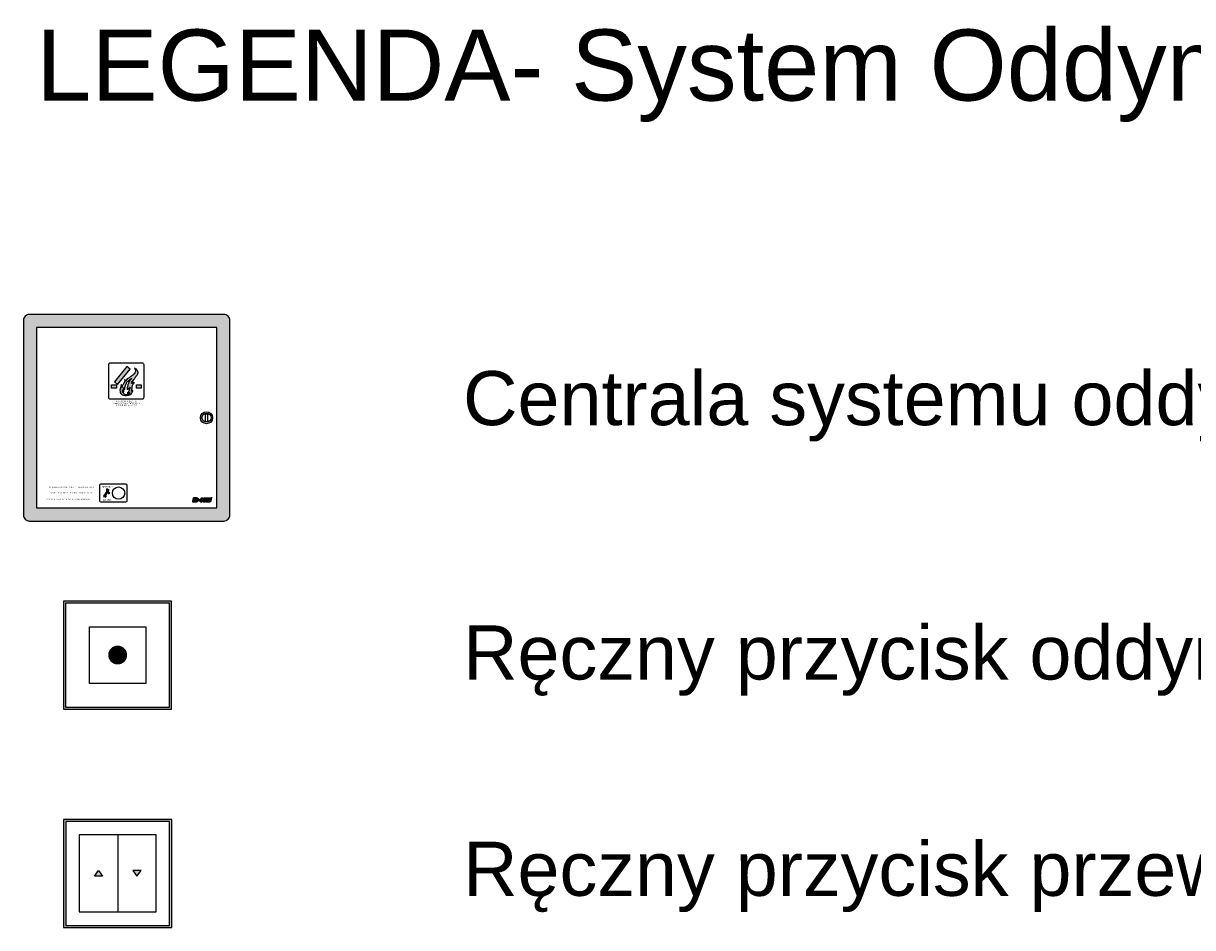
# Model space of a CAD drawing. Header units: millimetres. Extents: x 2709036 to 2756280, y 168165 to 192362.
# Tile 90 of 192: x 2719745 to 2720124, y 185043 to 185335. Entities that reach past the tile are written whole.
import ezdxf
from ezdxf.enums import TextEntityAlignment as Align

# ---------------------------------------------------------------- set-up
doc = ezdxf.new("R2010")
doc.units = ezdxf.units.MM
doc.header["$MEASUREMENT"] = 0
doc.layers.add('D+H Urządzenia', color=30, linetype='Continuous')
doc.layers.add('D+H_TABELKA', color=7, linetype='Continuous', lineweight=13)
doc.styles.add('Arial', font='arial.ttf')
doc.styles.get("Standard").update_dxf_attribs({"font": 'arial.ttf'})

# ---------------------------------------------------------------- blocks, each defined once
blk = doc.blocks.new('_rt45')
at = {"layer": 'D+H Urządzenia'}
h = blk.add_hatch(color=256, dxfattribs=at)
h.dxf.hatch_style = 1
h.paths.add_polyline_path([(25.34, 24.93), (12.84, 24.93), (0.34, 24.93), (-12.16, 24.93), (-24.66, 24.93), (-24.66, 12.43), (-24.66, -0.07), (-24.66, -12.57), (-24.66, -25.07), (-12.16, -25.07), (0.34, -25.07), (12.84, -25.07), (25.34, -25.07), (25.34, -12.57), (25.34, -0.07), (25.34, 12.43)])
h.paths.add_polyline_path([(-23.66, 23.93), (-12.16, 23.93), (0.34, 23.93), (12.84, 23.93), (24.34, 23.93), (24.34, 12.43), (24.34, -0.07), (24.34, -12.57), (24.34, -24.07), (12.84, -24.07), (0.34, -24.07), (-12.16, -24.07), (-23.66, -24.07), (-23.66, -12.57), (-23.66, -0.07), (-23.66, 12.43)], flags=16)
h.paths.add_polyline_path([(-12.7, 13.08), (13.49, 13.08), (13.49, -13.11), (-12.7, -13.11)], flags=0)
h.paths.add_polyline_path([(2.58, -0.02, -1), (-1.79, -0.02, -1)], flags=0)
for points in [[(-24.66, 24.93), (-24.66, 12.43), (-24.66, -0.07), (-24.66, -12.57), (-24.66, -25.07), (-12.16, -25.07), (0.34, -25.07), (12.84, -25.07), (25.34, -25.07), (25.34, -12.57), (25.34, -0.07), (25.34, 12.43), (25.34, 24.93), (12.84, 24.93), (0.34, 24.93), (-12.16, 24.93)], [(-23.66, 23.93), (-23.66, 12.43), (-23.66, -0.07), (-23.66, -12.57), (-23.66, -24.07), (-12.16, -24.07), (0.34, -24.07), (12.84, -24.07), (24.34, -24.07), (24.34, -12.57), (24.34, -0.07), (24.34, 12.43), (24.34, 23.93), (12.84, 23.93), (0.34, 23.93), (-12.16, 23.93)], [(-12.7, 13.08), (13.49, 13.08), (13.49, -13.11), (-12.7, -13.11)]]:
    blk.add_lwpolyline(points, close=True, dxfattribs=at)
at = {"layer": 'D+H Urządzenia', "const_width": 4.36}
blk.add_lwpolyline([(-1.79, -0.02, 1), (2.58, -0.02, 1)], format="xyb", close=True, dxfattribs=at)
blk = doc.blocks.new('_lt')
at = {"layer": 'D+H Urządzenia'}
h = blk.add_hatch(color=256, dxfattribs=at)
h.dxf.hatch_style = 1
h.paths.add_polyline_path([(25.02, 24.63), (12.52, 24.63), (0.02, 24.63), (-12.48, 24.63), (-24.98, 24.63), (-24.98, 12.13), (-24.98, -0.37), (-24.98, -12.87), (-24.98, -25.37), (-12.48, -25.37), (0.02, -25.37), (12.52, -25.37), (25.02, -25.37), (25.02, -12.87), (25.02, -0.37), (25.02, 12.13)])
h.paths.add_polyline_path([(-23.98, 23.63), (-12.48, 23.63), (0.02, 23.63), (12.52, 23.63), (24.02, 23.63), (24.02, 12.13), (24.02, -0.37), (24.02, -12.87), (24.02, -24.37), (12.52, -24.37), (0.02, -24.37), (-12.48, -24.37), (-23.98, -24.37), (-23.98, -12.87), (-23.98, -0.37), (-23.98, 12.13)], flags=16)
h.paths.add_polyline_path([(-13.02, 12.78), (13.17, 12.78), (13.17, -13.41), (-13.02, -13.41)], flags=0)
h.paths.add_polyline_path([(2.26, -0.31, -1), (-2.11, -0.31, -1)], flags=0)
h = blk.add_hatch(color=256, dxfattribs=at)
h.dxf.hatch_style = 1
h.paths.add_polyline_path([(-8.88, 1.09), (-10.77, -1.58), (-6.99, -1.58)])
h.paths.add_polyline_path([(10.81, 1.09), (7.03, 1.09), (8.92, -1.58)])
for p, q in [((17.82, 17.56), (-17.78, 17.56)), ((-17.78, 17.56), (-17.78, -18.04)), ((0.02, 17.56), (0.02, -18.04)), ((17.82, -18.04), (17.82, 17.56)), ((-10.77, -1.58), (-8.88, 1.09)), ((-8.88, 1.09), (-6.99, -1.58)), ((7.03, 1.09), (8.92, -1.58)), ((10.81, 1.09), (7.03, 1.09)), ((8.92, -1.58), (10.81, 1.09)), ((-6.99, -1.58), (-10.77, -1.58)), ((-17.78, -18.04), (17.82, -18.04))]:
    blk.add_line(p, q, dxfattribs=at)
for points in [[(-24.98, 24.63), (-24.98, 12.13), (-24.98, -0.37), (-24.98, -12.87), (-24.98, -25.37), (-12.48, -25.37), (0.02, -25.37), (12.52, -25.37), (25.02, -25.37), (25.02, -12.87), (25.02, -0.37), (25.02, 12.13), (25.02, 24.63), (12.52, 24.63), (0.02, 24.63), (-12.48, 24.63)], [(-23.98, 23.63), (-23.98, 12.13), (-23.98, -0.37), (-23.98, -12.87), (-23.98, -24.37), (-12.48, -24.37), (0.02, -24.37), (12.52, -24.37), (24.02, -24.37), (24.02, -12.87), (24.02, -0.37), (24.02, 12.13), (24.02, 23.63), (12.52, 23.63), (0.02, 23.63), (-12.48, 23.63)]]:
    blk.add_lwpolyline(points, close=True, dxfattribs=at)

msp = doc.modelspace()

# ---------------------------------------------------------------- hatches: boundary and pattern name
at = {"layer": 'D+H Urządzenia'}
h = msp.add_hatch(color=256, dxfattribs=at)
h.dxf.hatch_style = 1
h.paths.add_polyline_path([(2719811.88, 185239.04, 0.414214), (2719809.92, 185241), (2719747, 185241, 0.414214), (2719745.04, 185239.04), (2719745.04, 185176.12, 0.414214), (2719747, 185174.16), (2719809.92, 185174.16, 0.414214), (2719811.88, 185176.12)])
h.paths.add_polyline_path([(2719749.25, 185236.78), (2719807.66, 185236.78), (2719807.66, 185178.37), (2719749.25, 185178.37)], flags=16)
h.paths.add_polyline_path([(2719773.1, 185225.22), (2719783.59, 185225.22, -0.414214), (2719784.11, 185224.7), (2719784.11, 185214.21, -0.414214), (2719783.59, 185213.69), (2719773.1, 185213.69, -0.414214), (2719772.58, 185214.21), (2719772.58, 185224.7, -0.414214)], flags=0)
h.paths.add_polyline_path([(2719773.61, 185218.26), (2719775.17, 185218.26), (2719775.17, 185217.16), (2719773.61, 185217.16)], flags=0)
h.paths.add_polyline_path([(2719774.52, 185219.17), (2719778.58, 185224.13), (2719779.58, 185223.31), (2719775.52, 185218.35)], flags=0)
edge = h.paths.add_edge_path(flags=0)
edge.add_spline(control_points=[(2719778.39, 185215.03), (2719778.5, 185215.01), (2719777.95, 185215), (2719777.76, 185215.16), (2719777.48, 185215.47), (2719777.07, 185215.73), (2719777.14, 185216.14), (2719777.07, 185216.87), (2719777.18, 185216.4), (2719777.21, 185216.12), (2719777.45, 185216.08), (2719777.54, 185215.87), (2719777.6, 185216.1), (2719777.46, 185216.2), (2719777.5, 185216.45), (2719777.5, 185216.68), (2719777.53, 185216.95), (2719777.45, 185217.12), (2719777.37, 185217.47), (2719777.55, 185217.06), (2719777.69, 185216.93), (2719777.73, 185216.69), (2719777.94, 185216.68), (2719777.9, 185216.89), (2719777.86, 185217.12), (2719777.91, 185217.42), (2719777.96, 185217.85), (2719778.13, 185218.22), (2719778.33, 185218.61), (2719778.43, 185218.94), (2719778.65, 185219.17), (2719778.88, 185219.32), (2719779.03, 185219.54), (2719779.25, 185219.78), (2719779.56, 185219.86), (2719779.73, 185220.09), (2719779.91, 185220.22), (2719780.04, 185220.3), (2719780.25, 185220.3), (2719779.88, 185220.09), (2719779.78, 185219.89), (2719779.62, 185219.67), (2719779.41, 185219.49), (2719779.28, 185219.22), (2719779.16, 185218.95), (2719779, 185218.64), (2719778.84, 185218.33), (2719778.83, 185217.91), (2719778.7, 185217.54), (2719778.66, 185217.17), (2719778.66, 185216.89), (2719778.68, 185216.74), (2719778.73, 185216.6), (2719778.87, 185216.68), (2719778.93, 185216.81), (2719779.08, 185216.92), (2719779.12, 185217.09), (2719779.25, 185217.13), (2719779.33, 185217.23), (2719779.4, 185217.31), (2719779.46, 185217.39), (2719779.65, 185217.46), (2719779.47, 185217.24), (2719779.55, 185217.06), (2719779.39, 185216.88), (2719779.34, 185216.66), (2719779.29, 185216.41), (2719779.23, 185216.14), (2719779.04, 185215.99), (2719778.98, 185215.81), (2719778.84, 185215.73), (2719778.76, 185215.65), (2719778.55, 185215.64), (2719778.84, 185215.59), (2719778.98, 185215.6), (2719779.18, 185215.62), (2719779.39, 185215.64), (2719779.51, 185215.7), (2719779.63, 185215.81), (2719779.62, 185215.65), (2719779.43, 185215.64), (2719779.44, 185215.43), (2719779.24, 185215.34), (2719779, 185215.24), (2719778.76, 185215.09), (2719778.57, 185215.05), (2719778.49, 185215.03)], knot_values=[0, 0, 0, 0, 1.800162, 3.365266, 5.203077, 7.889107, 9.690416, 12.288294, 13.524282, 14.883426, 16.445036, 16.805398, 17.437394, 18.513683, 19.412948, 20.915057, 22.213996, 23.257253, 24.27626, 25.66469, 26.967807, 28.133325, 28.533361, 29.537537, 30.24408, 32.55089, 33.865139, 36.964574, 38.618785, 40.587244, 42.214471, 43.354359, 44.774983, 46.188683, 48.247554, 49.378515, 50.518403, 51.503231, 51.703248, 53.399689, 54.399199, 55.758662, 57.385889, 58.638124, 60.292335, 61.856589, 64.009166, 65.52123, 68.187507, 69.997126, 71.196146, 72.3133, 72.536765, 73.16922, 73.949898, 75.012462, 75.682857, 76.403831, 76.969311, 77.609327, 78.033438, 78.665893, 79.426955, 80.63014, 81.659082, 82.607077, 84.135588, 85.621134, 86.683699, 87.626567, 88.407372, 88.99038, 89.50031, 90.52017, 91.220233, 92.125843, 93.441228, 94.247347, 94.69452, 94.894356, 96.098143, 96.607646, 97.747535, 98.955761, 100.744452, 101.981429, 101.981429, 101.981429, 101.981429], degree=3, periodic=0)
edge.add_spline(control_points=[(2719778.49, 185215.03), (2719778.45, 185215.03), (2719778.35, 185215.07), (2719778.38, 185215.03), (2719778.39, 185215.03)], knot_values=[0, 0, 0, 0, 0.554295, 0.621672, 0.621672, 0.621672, 0.621672], degree=3, periodic=0)
h.paths.add_polyline_path([(2719781.64, 185218.26), (2719783.2, 185218.26), (2719783.2, 185217.16), (2719781.64, 185217.16)], flags=0)
h.paths.add_polyline_path([(2719770.09, 185186.09), (2719778.23, 185186.09, -0.414214), (2719778.63, 185185.69), (2719778.63, 185180.73, -0.414214), (2719778.23, 185180.33), (2719770.09, 185180.33, -0.414214), (2719769.69, 185180.73), (2719769.69, 185185.69, -0.414214)], flags=0)
h.paths.add_polyline_path([(2719772.24, 185184.62), (2719772.14, 185184.29, 0.370464), (2719772.52, 185184.17), (2719772.62, 185184.5, -0.48578), (2719772.53, 185183.88, 0.134724), (2719772.45, 185183.81), (2719771.75, 185182.6, 0.276123), (2719771.76, 185182.4, -0.513918), (2719771.51, 185181.8), (2719771.61, 185182.13, 0.370464), (2719771.23, 185182.25), (2719771.13, 185181.92, -0.48578), (2719771.23, 185182.54, 0.134724), (2719771.3, 185182.61), (2719772, 185183.82, 0.276123), (2719771.99, 185184.02, -0.513918)], flags=0)
h.paths.add_polyline_path([(2719777.84, 185183.21, -1), (2719773.86, 185183.21, -1)], flags=0)
h.paths.add_polyline_path([(2719772.55, 185183.51), (2719773.07, 185183.21), (2719772.55, 185182.91)], flags=0)
h.paths.add_polyline_path([(2719806.29, 185207.58, -1), (2719802.37, 185207.58, -1)], flags=0)
h.paths.add_polyline_path([(2719805.8, 185207.58, -1), (2719802.86, 185207.58, -1)], flags=0)
h.paths.add_polyline_path([(2719803.94, 185208.75), (2719804.72, 185208.75), (2719804.72, 185206.4), (2719803.94, 185206.4)], flags=0)
h.paths.add_polyline_path([(2719801.75, 185180.9), (2719801.75, 185180.9), (2719801.75, 185180.9)], flags=0)
h.paths.add_polyline_path([(2719800.63, 185181.29), (2719800.68, 185181.29), (2719800.77, 185181.29), (2719800.85, 185181.29), (2719800.94, 185181.28), (2719801.06, 185181.26), (2719801.14, 185181.21), (2719801.19, 185181.13), (2719801.19, 185181.03), (2719801.18, 185180.96), (2719801.16, 185180.91), (2719801.14, 185180.86), (2719801.11, 185180.83), (2719801.09, 185180.79), (2719801.02, 185180.74), (2719800.94, 185180.7), (2719800.87, 185180.68), (2719800.81, 185180.67), (2719800.75, 185180.66), (2719800.68, 185180.66), (2719800.64, 185180.66), (2719800.6, 185180.66), (2719800.55, 185180.66), (2719800.47, 185180.66), (2719800.44, 185180.66)], flags=0)
h.paths.add_polyline_path([(2719802.67, 185181.61), (2719803.27, 185181.61), (2719803.13, 185181.15), (2719803.47, 185181.15), (2719803.61, 185181.61), (2719804.21, 185181.61), (2719803.82, 185180.33), (2719803.22, 185180.33), (2719803.36, 185180.79), (2719803.02, 185180.79), (2719802.88, 185180.33), (2719802.28, 185180.33)], flags=0)
h.paths.add_polyline_path([(2719804.39, 185181.61), (2719805.83, 185181.61), (2719805.85, 185181.61), (2719805.91, 185181.63), (2719805.95, 185181.67), (2719806, 185181.71), (2719806.02, 185181.73), (2719805.99, 185181.65), (2719805.98, 185181.61), (2719805.95, 185181.54), (2719805.94, 185181.5), (2719805.91, 185181.42), (2719805.87, 185181.36), (2719805.85, 185181.33), (2719805.8, 185181.28), (2719805.71, 185181.26), (2719804.28, 185181.26)], flags=0)
h.paths.add_polyline_path([(2719804.25, 185181.15), (2719805.69, 185181.15), (2719805.71, 185181.15), (2719805.74, 185181.16), (2719805.76, 185181.17), (2719805.79, 185181.19), (2719805.81, 185181.21), (2719805.83, 185181.23), (2719805.86, 185181.25), (2719805.88, 185181.26), (2719805.86, 185181.23), (2719805.85, 185181.19), (2719805.84, 185181.15), (2719805.83, 185181.11), (2719805.81, 185181.08), (2719805.8, 185181.04), (2719805.78, 185181), (2719805.76, 185180.93), (2719805.69, 185180.84), (2719805.6, 185180.8), (2719804.14, 185180.8)], flags=0)
h.paths.add_polyline_path([(2719804.11, 185180.68), (2719805.54, 185180.68), (2719805.57, 185180.69), (2719805.6, 185180.7), (2719805.62, 185180.71), (2719805.67, 185180.75), (2719805.69, 185180.77), (2719805.71, 185180.78), (2719805.73, 185180.8), (2719805.72, 185180.77), (2719805.71, 185180.73), (2719805.69, 185180.69), (2719805.68, 185180.65), (2719805.67, 185180.62), (2719805.64, 185180.54), (2719805.59, 185180.43), (2719805.54, 185180.38), (2719805.48, 185180.34), (2719805.41, 185180.33), (2719804, 185180.33)], flags=0)
h.paths.add_polyline_path([(2719779.58, 185223.31), (2719778.58, 185224.13), (2719774.52, 185219.17), (2719775.52, 185218.35)], flags=0)
h.paths.add_polyline_path([(2719770.67, 185180.51), (2719773.71, 185180.51), (2719773.71, 185181.43), (2719770.67, 185181.43)], flags=8)
h.paths.add_polyline_path([(2719770.26, 185184.6), (2719774.22, 185184.6), (2719774.22, 185185.82), (2719770.26, 185185.82)], flags=8)
h.paths.add_polyline_path([(2719752.06, 185180.81), (2719766.76, 185180.81), (2719766.76, 185181.63), (2719752.06, 185181.63)], flags=8)
h.paths.add_polyline_path([(2719753.76, 185182.81), (2719767.53, 185182.81), (2719767.53, 185183.63), (2719753.76, 185183.63)], flags=8)
h.paths.add_polyline_path([(2719753.23, 185184.65), (2719768.08, 185184.65), (2719768.08, 185185.47), (2719753.23, 185185.47)], flags=8)
h.paths.add_polyline_path([(2719774.81, 185212.45), (2719781.96, 185212.45), (2719781.96, 185213.25), (2719774.81, 185213.25)], flags=8)
h.paths.add_polyline_path([(2719774.96, 185211.2), (2719781.85, 185211.2), (2719781.85, 185211.9), (2719774.96, 185211.9)], flags=8)
h.paths.add_polyline_path([(2719774.04, 185211.89), (2719782.75, 185211.89), (2719782.75, 185212.49), (2719774.04, 185212.49)], flags=8)
h = msp.add_hatch(color=256, dxfattribs=at)
h.dxf.hatch_style = 1
h.paths.add_polyline_path([(2719779.58, 185223.31), (2719778.58, 185224.13), (2719774.52, 185219.17), (2719775.52, 185218.35)])
h.paths.add_polyline_path([(2719775.17, 185218.26), (2719773.61, 185218.26), (2719773.61, 185217.16), (2719775.17, 185217.16)])
h.paths.add_polyline_path([(2719783.2, 185218.26), (2719781.64, 185218.26), (2719781.64, 185217.16), (2719783.2, 185217.16)])
h = msp.add_hatch(color=1, dxfattribs=at)
h.dxf.hatch_style = 1
edge = h.paths.add_edge_path()
edge.add_spline(control_points=[(2719776.74, 185218.36), (2719776.75, 185218.18), (2719776.77, 185217.89), (2719776.97, 185217.14), (2719777.01, 185217.99), (2719777.31, 185218.32), (2719777.59, 185218.74), (2719777.76, 185219.21), (2719777.95, 185219.56), (2719777.73, 185220.27), (2719778.05, 185219.75), (2719778.14, 185219.13), (2719778.5, 185220.21), (2719779.32, 185220.48), (2719780.16, 185221.18), (2719780.87, 185221.73), (2719781.25, 185222.24), (2719781.33, 185222.72), (2719781.27, 185223.17), (2719781, 185223.42), (2719780.99, 185223.72), (2719781.48, 185223.31), (2719781.73, 185223.18), (2719781.94, 185222.82), (2719782.16, 185222.54), (2719782.18, 185221.99), (2719781.9, 185221.42), (2719781.43, 185220.82), (2719781.07, 185220.21), (2719780.53, 185219.63), (2719780.28, 185219.26), (2719779.85, 185218.51), (2719780.41, 185219.02), (2719780.66, 185218.99), (2719781.07, 185218.87), (2719780.6, 185218.81), (2719780.57, 185218.44), (2719780.35, 185218.1), (2719780.27, 185217.55), (2719780.14, 185216.95), (2719780.13, 185216.49), (2719779.8, 185216.08), (2719780.13, 185216.18), (2719780.25, 185216.34), (2719780.38, 185216.42), (2719780.59, 185216.43), (2719780.37, 185216.1), (2719780.23, 185215.84), (2719780.04, 185215.39), (2719779.68, 185214.96), (2719779.08, 185214.9), (2719778.34, 185214.78), (2719777.54, 185214.82), (2719776.79, 185215.12), (2719776.32, 185215.71), (2719776.28, 185216.45), (2719776.38, 185217.09), (2719776.6, 185217.56), (2719776.65, 185217.98), (2719776.74, 185218.23), (2719776.74, 185218.36)], knot_values=[0, 0, 0, 0, 3.222316, 5.118306, 7.784583, 10.424976, 13.03121, 15.314398, 17.786374, 20.004959, 21.753236, 23.998881, 26.998777, 32.198422, 38.497814, 43.030737, 46.13549, 47.860396, 50.407914, 52.777095, 52.877014, 54.846668, 57.688425, 59.129871, 60.878148, 63.085434, 67.075179, 70.37499, 74.755627, 78.019151, 81.761492, 83.862505, 86.109347, 88.311812, 89.166194, 90.466137, 92.300795, 94.583983, 96.524122, 100.68016, 103.590027, 104.707351, 105.944328, 106.651178, 107.992696, 108.192714, 109.456708, 111.291365, 114.196408, 116.388719, 119.590388, 122.815536, 128.131059, 131.532314, 134.951217, 138.979112, 142.428923, 144.862333, 146.802472, 148.840486, 148.840486, 148.840486, 148.840486], degree=3, periodic=0)
edge = h.paths.add_edge_path(flags=16)
edge.add_spline(control_points=[(2719778.39, 185215.03), (2719778.5, 185215.01), (2719777.95, 185215), (2719777.76, 185215.16), (2719777.48, 185215.47), (2719777.07, 185215.73), (2719777.14, 185216.14), (2719777.07, 185216.87), (2719777.18, 185216.4), (2719777.21, 185216.12), (2719777.45, 185216.08), (2719777.54, 185215.87), (2719777.6, 185216.1), (2719777.46, 185216.2), (2719777.5, 185216.45), (2719777.5, 185216.68), (2719777.53, 185216.95), (2719777.45, 185217.12), (2719777.37, 185217.47), (2719777.55, 185217.06), (2719777.69, 185216.93), (2719777.73, 185216.69), (2719777.94, 185216.68), (2719777.9, 185216.89), (2719777.86, 185217.12), (2719777.91, 185217.42), (2719777.96, 185217.85), (2719778.13, 185218.22), (2719778.33, 185218.61), (2719778.43, 185218.94), (2719778.65, 185219.17), (2719778.88, 185219.32), (2719779.03, 185219.54), (2719779.25, 185219.78), (2719779.56, 185219.86), (2719779.73, 185220.09), (2719779.91, 185220.22), (2719780.04, 185220.3), (2719780.25, 185220.3), (2719779.88, 185220.09), (2719779.78, 185219.89), (2719779.62, 185219.67), (2719779.41, 185219.49), (2719779.28, 185219.22), (2719779.16, 185218.95), (2719779, 185218.64), (2719778.84, 185218.33), (2719778.83, 185217.91), (2719778.7, 185217.54), (2719778.66, 185217.17), (2719778.66, 185216.89), (2719778.68, 185216.74), (2719778.73, 185216.6), (2719778.87, 185216.68), (2719778.93, 185216.81), (2719779.08, 185216.92), (2719779.12, 185217.09), (2719779.25, 185217.13), (2719779.33, 185217.23), (2719779.4, 185217.31), (2719779.46, 185217.39), (2719779.65, 185217.46), (2719779.47, 185217.24), (2719779.55, 185217.06), (2719779.39, 185216.88), (2719779.34, 185216.66), (2719779.29, 185216.41), (2719779.23, 185216.14), (2719779.04, 185215.99), (2719778.98, 185215.81), (2719778.84, 185215.73), (2719778.76, 185215.65), (2719778.55, 185215.64), (2719778.84, 185215.59), (2719778.98, 185215.6), (2719779.18, 185215.62), (2719779.39, 185215.64), (2719779.51, 185215.7), (2719779.63, 185215.81), (2719779.62, 185215.65), (2719779.43, 185215.64), (2719779.44, 185215.43), (2719779.24, 185215.34), (2719779, 185215.24), (2719778.76, 185215.09), (2719778.57, 185215.05), (2719778.49, 185215.03)], knot_values=[0, 0, 0, 0, 1.800162, 3.365266, 5.203077, 7.889107, 9.690416, 12.288294, 13.524282, 14.883426, 16.445036, 16.805398, 17.437394, 18.513683, 19.412948, 20.915057, 22.213996, 23.257253, 24.27626, 25.66469, 26.967807, 28.133325, 28.533361, 29.537537, 30.24408, 32.55089, 33.865139, 36.964574, 38.618785, 40.587244, 42.214471, 43.354359, 44.774983, 46.188683, 48.247554, 49.378515, 50.518403, 51.503231, 51.703248, 53.399689, 54.399199, 55.758662, 57.385889, 58.638124, 60.292335, 61.856589, 64.009166, 65.52123, 68.187507, 69.997126, 71.196146, 72.3133, 72.536765, 73.16922, 73.949898, 75.012462, 75.682857, 76.403831, 76.969311, 77.609327, 78.033438, 78.665893, 79.426955, 80.63014, 81.659082, 82.607077, 84.135588, 85.621134, 86.683699, 87.626567, 88.407372, 88.99038, 89.50031, 90.52017, 91.220233, 92.125843, 93.441228, 94.247347, 94.69452, 94.894356, 96.098143, 96.607646, 97.747535, 98.955761, 100.744452, 101.981429, 101.981429, 101.981429, 101.981429], degree=3, periodic=0)
edge.add_spline(control_points=[(2719778.49, 185215.03), (2719778.45, 185215.03), (2719778.35, 185215.07), (2719778.38, 185215.03), (2719778.39, 185215.03)], knot_values=[0, 0, 0, 0, 0.554295, 0.621672, 0.621672, 0.621672, 0.621672], degree=3, periodic=0)
msp.add_hatch(color=256, dxfattribs=at).paths.add_polyline_path([(2719772.55, 185182.91), (2719773.07, 185183.21), (2719772.55, 185183.51)])
at = {"layer": 'D+H Urządzenia', "linetype": 'Continuous'}
h = msp.add_hatch(dxfattribs=at)
h.set_pattern_fill('ANSI31', color=1, scale=0.002173, style=0)
h.set_pattern_definition([(45, (2719771.396617, 185156.7107824), (-0.0048793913, 0.0048793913), [])])
h.paths.add_polyline_path([(2719802.28, 185180.33), (2719802.88, 185180.33), (2719803.02, 185180.79), (2719803.36, 185180.79), (2719803.22, 185180.33), (2719803.82, 185180.33), (2719804.21, 185181.61), (2719803.61, 185181.61), (2719803.47, 185181.15), (2719803.13, 185181.15), (2719803.27, 185181.61), (2719802.67, 185181.61)])
h.paths.add_polyline_path([(2719802.4, 185180.9), (2719802.45, 185181.06), (2719802.23, 185181.06), (2719802.3, 185181.27), (2719802.13, 185181.27), (2719802.06, 185181.06), (2719801.84, 185181.06), (2719801.79, 185180.9), (2719802.01, 185180.9), (2719801.95, 185180.68), (2719802.12, 185180.68), (2719802.18, 185180.9)])
h.paths.add_polyline_path([(2719801.77, 185181.02), (2719801.78, 185181.08), (2719801.78, 185181.14), (2719801.77, 185181.2), (2719801.75, 185181.26), (2719801.73, 185181.3), (2719801.7, 185181.35), (2719801.66, 185181.39), (2719801.63, 185181.42), (2719801.59, 185181.45), (2719801.55, 185181.48), (2719801.5, 185181.51), (2719801.46, 185181.53), (2719801.41, 185181.55), (2719801.36, 185181.57), (2719801.31, 185181.58), (2719801.26, 185181.59), (2719801.21, 185181.6), (2719801.15, 185181.6), (2719801.1, 185181.61), (2719801.05, 185181.61), (2719801.02, 185181.61), (2719800.14, 185181.61), (2719799.75, 185180.33), (2719800.69, 185180.33), (2719800.73, 185180.33), (2719800.78, 185180.34), (2719800.82, 185180.34), (2719800.87, 185180.34), (2719800.91, 185180.35), (2719800.96, 185180.36), (2719801.01, 185180.36), (2719801.05, 185180.37), (2719801.09, 185180.38), (2719801.14, 185180.39), (2719801.18, 185180.4), (2719801.22, 185180.42), (2719801.27, 185180.43), (2719801.31, 185180.45), (2719801.35, 185180.47), (2719801.39, 185180.49), (2719801.44, 185180.52), (2719801.49, 185180.55), (2719801.53, 185180.58), (2719801.57, 185180.62), (2719801.61, 185180.65), (2719801.64, 185180.7), (2719801.67, 185180.74), (2719801.7, 185180.79), (2719801.73, 185180.85), (2719801.75, 185180.9), (2719801.76, 185180.96)])
h.paths.add_polyline_path([(2719804.11, 185180.68), (2719804, 185180.33), (2719805.41, 185180.33), (2719805.45, 185180.34), (2719805.48, 185180.35), (2719805.51, 185180.37), (2719805.54, 185180.39), (2719805.57, 185180.41), (2719805.59, 185180.44), (2719805.61, 185180.47), (2719805.63, 185180.51), (2719805.64, 185180.54), (2719805.66, 185180.58), (2719805.67, 185180.62), (2719805.68, 185180.65), (2719805.69, 185180.69), (2719805.71, 185180.73), (2719805.72, 185180.77), (2719805.73, 185180.8), (2719805.71, 185180.78), (2719805.69, 185180.77), (2719805.67, 185180.75), (2719805.64, 185180.73), (2719805.62, 185180.71), (2719805.6, 185180.7), (2719805.57, 185180.69), (2719805.54, 185180.68)])
h.paths.add_polyline_path([(2719804.14, 185180.8), (2719805.56, 185180.8), (2719805.59, 185180.8), (2719805.63, 185180.81), (2719805.66, 185180.83), (2719805.69, 185180.85), (2719805.71, 185180.87), (2719805.73, 185180.9), (2719805.75, 185180.93), (2719805.77, 185180.97), (2719805.78, 185181), (2719805.8, 185181.04), (2719805.81, 185181.08), (2719805.83, 185181.11), (2719805.84, 185181.15), (2719805.85, 185181.19), (2719805.86, 185181.23), (2719805.88, 185181.26), (2719805.86, 185181.25), (2719805.83, 185181.23), (2719805.81, 185181.21), (2719805.79, 185181.19), (2719805.76, 185181.17), (2719805.74, 185181.16), (2719805.71, 185181.15), (2719805.69, 185181.15), (2719804.25, 185181.15)])
h.paths.add_polyline_path([(2719804.28, 185181.26), (2719805.69, 185181.26), (2719805.73, 185181.26), (2719805.77, 185181.27), (2719805.8, 185181.29), (2719805.83, 185181.31), (2719805.85, 185181.33), (2719805.87, 185181.36), (2719805.89, 185181.39), (2719805.91, 185181.43), (2719805.93, 185181.46), (2719805.94, 185181.5), (2719805.95, 185181.54), (2719805.96, 185181.58), (2719805.98, 185181.61), (2719805.99, 185181.65), (2719806.01, 185181.69), (2719806.02, 185181.72), (2719806, 185181.71), (2719805.98, 185181.69), (2719805.95, 185181.67), (2719805.93, 185181.65), (2719805.91, 185181.63), (2719805.88, 185181.62), (2719805.85, 185181.61), (2719805.83, 185181.61), (2719804.39, 185181.61)])
h.paths.add_polyline_path([(2719801.19, 185181.03), (2719801.19, 185180.99), (2719801.18, 185180.96), (2719801.17, 185180.93), (2719801.15, 185180.89), (2719801.14, 185180.86), (2719801.11, 185180.83), (2719801.09, 185180.8), (2719801.07, 185180.78), (2719801.04, 185180.75), (2719801, 185180.73), (2719800.97, 185180.71), (2719800.93, 185180.7), (2719800.89, 185180.68), (2719800.85, 185180.68), (2719800.81, 185180.67), (2719800.77, 185180.66), (2719800.72, 185180.66), (2719800.68, 185180.66), (2719800.64, 185180.66), (2719800.6, 185180.66), (2719800.55, 185180.66), (2719800.52, 185180.66), (2719800.47, 185180.66), (2719800.44, 185180.66), (2719800.63, 185181.29), (2719800.68, 185181.29), (2719800.74, 185181.29), (2719800.79, 185181.29), (2719800.85, 185181.29), (2719800.91, 185181.28), (2719800.96, 185181.28), (2719801.02, 185181.27), (2719801.07, 185181.25), (2719801.1, 185181.23), (2719801.13, 185181.21), (2719801.15, 185181.18), (2719801.17, 185181.15), (2719801.18, 185181.13), (2719801.19, 185181.09), (2719801.19, 185181.06)], flags=16)

# ---------------------------------------------------------------- linework, layer by layer
at = {"layer": 'D+H Urządzenia'}
for p, q in [((2719769.69, 185185.69), (2719769.69, 185180.73)), ((2719778.23, 185186.09), (2719770.09, 185186.09)), ((2719772, 185183.82), (2719771.3, 185182.61)), ((2719772.45, 185183.81), (2719771.75, 185182.6)), ((2719772.14, 185184.29), (2719772.24, 185184.62)), ((2719772.52, 185184.17), (2719772.62, 185184.5)), ((2719772.55, 185183.51), (2719772.55, 185183.51)), ((2719778.63, 185180.73), (2719778.63, 185185.69)), ((2719770.09, 185180.33), (2719778.23, 185180.33)), ((2719771.23, 185182.25), (2719771.13, 185181.92)), ((2719771.61, 185182.13), (2719771.51, 185181.8))]:
    msp.add_line(p, q, dxfattribs=at)
for points in [[(2719747, 185174.16), (2719809.92, 185174.16, 0.414214), (2719811.88, 185176.12), (2719811.88, 185239.04, 0.414214), (2719809.92, 185241), (2719747, 185241, 0.414214), (2719745.04, 185239.04), (2719745.04, 185176.12, 0.414214)], [(2719772.58, 185214.21, 0.414214), (2719773.1, 185213.69), (2719783.59, 185213.69, 0.414214), (2719784.11, 185214.21), (2719784.11, 185224.7, 0.414214), (2719783.59, 185225.22), (2719773.1, 185225.22, 0.414214), (2719772.58, 185224.7)]]:
    msp.add_lwpolyline(points, format="xyb", close=True, dxfattribs=at)
for points in [[(2719749.25, 185178.37), (2719807.66, 185178.37), (2719807.66, 185236.78), (2719749.25, 185236.78)], [(2719774.52, 185219.17), (2719775.52, 185218.35), (2719779.58, 185223.31), (2719778.58, 185224.13)], [(2719775.17, 185217.16), (2719773.61, 185217.16), (2719773.61, 185218.26), (2719775.17, 185218.26)], [(2719783.2, 185217.16), (2719781.64, 185217.16), (2719781.64, 185218.26), (2719783.2, 185218.26)], [(2719803.94, 185206.4), (2719804.72, 185206.4), (2719804.72, 185208.75), (2719803.94, 185208.75)], [(2719772.55, 185182.91), (2719773.07, 185183.21), (2719772.55, 185183.51)]]:
    msp.add_lwpolyline(points, close=True, dxfattribs=at)
at = {"layer": 'D+H Urządzenia', "color": 1}
for points in [[(2719799.75, 185180.33), (2719800.69, 185180.33), (2719800.73, 185180.33), (2719800.78, 185180.34), (2719800.82, 185180.34), (2719800.87, 185180.34), (2719800.91, 185180.35), (2719800.96, 185180.36), (2719801.01, 185180.36), (2719801.05, 185180.37), (2719801.09, 185180.38), (2719801.14, 185180.39), (2719801.18, 185180.4), (2719801.22, 185180.42), (2719801.27, 185180.43), (2719801.31, 185180.45), (2719801.35, 185180.47), (2719801.39, 185180.49), (2719801.44, 185180.52), (2719801.49, 185180.55), (2719801.53, 185180.58), (2719801.57, 185180.62), (2719801.61, 185180.65), (2719801.64, 185180.7), (2719801.67, 185180.74), (2719801.7, 185180.79), (2719801.73, 185180.85), (2719801.75, 185180.9), (2719801.76, 185180.96), (2719801.77, 185181.02), (2719801.78, 185181.08), (2719801.78, 185181.14), (2719801.77, 185181.2), (2719801.75, 185181.26), (2719801.73, 185181.3), (2719801.7, 185181.35), (2719801.66, 185181.39), (2719801.63, 185181.42), (2719801.59, 185181.45), (2719801.55, 185181.48), (2719801.5, 185181.51), (2719801.46, 185181.53), (2719801.41, 185181.55), (2719801.36, 185181.57), (2719801.31, 185181.58), (2719801.26, 185181.59), (2719801.21, 185181.6), (2719801.15, 185181.6), (2719801.1, 185181.61), (2719801.05, 185181.61), (2719801.02, 185181.61), (2719800.14, 185181.61), (2719799.75, 185180.33), (2719799.75, 185180.33)], [(2719800.63, 185181.29), (2719800.68, 185181.29), (2719800.74, 185181.29), (2719800.79, 185181.29), (2719800.85, 185181.29), (2719800.91, 185181.28), (2719800.96, 185181.28), (2719801.02, 185181.27), (2719801.07, 185181.25), (2719801.1, 185181.23), (2719801.13, 185181.21), (2719801.15, 185181.18), (2719801.17, 185181.15), (2719801.18, 185181.13), (2719801.19, 185181.09), (2719801.19, 185181.06), (2719801.19, 185181.03), (2719801.19, 185180.99), (2719801.18, 185180.96), (2719801.17, 185180.93), (2719801.15, 185180.89), (2719801.14, 185180.86), (2719801.11, 185180.83), (2719801.09, 185180.8), (2719801.07, 185180.78), (2719801.04, 185180.75), (2719801, 185180.73), (2719800.97, 185180.71), (2719800.93, 185180.7), (2719800.89, 185180.68), (2719800.85, 185180.68), (2719800.81, 185180.67), (2719800.77, 185180.66), (2719800.72, 185180.66), (2719800.68, 185180.66), (2719800.64, 185180.66), (2719800.6, 185180.66), (2719800.55, 185180.66), (2719800.52, 185180.66), (2719800.47, 185180.66), (2719800.44, 185180.66), (2719800.63, 185181.29), (2719800.63, 185181.29)], [(2719802.18, 185180.9), (2719802.12, 185180.68), (2719801.95, 185180.68), (2719802.01, 185180.9), (2719801.79, 185180.9), (2719801.84, 185181.06), (2719802.06, 185181.06), (2719802.13, 185181.27), (2719802.3, 185181.27), (2719802.23, 185181.06), (2719802.45, 185181.06), (2719802.4, 185180.9), (2719802.18, 185180.9), (2719802.18, 185180.9)], [(2719802.67, 185181.61), (2719803.27, 185181.61), (2719803.13, 185181.15), (2719803.47, 185181.15), (2719803.61, 185181.61), (2719804.21, 185181.61), (2719803.82, 185180.33), (2719803.22, 185180.33), (2719803.36, 185180.79), (2719803.02, 185180.79), (2719802.88, 185180.33), (2719802.28, 185180.33), (2719802.67, 185181.61), (2719802.67, 185181.61)], [(2719804, 185180.33), (2719804.11, 185180.68), (2719805.54, 185180.68), (2719805.57, 185180.69), (2719805.6, 185180.7), (2719805.62, 185180.71), (2719805.64, 185180.73), (2719805.67, 185180.75), (2719805.69, 185180.77), (2719805.71, 185180.78), (2719805.73, 185180.8), (2719805.72, 185180.77), (2719805.71, 185180.73), (2719805.69, 185180.69), (2719805.68, 185180.65), (2719805.67, 185180.62), (2719805.66, 185180.58), (2719805.64, 185180.54), (2719805.63, 185180.51), (2719805.61, 185180.47), (2719805.59, 185180.44), (2719805.57, 185180.41), (2719805.54, 185180.39), (2719805.51, 185180.37), (2719805.48, 185180.35), (2719805.45, 185180.34), (2719805.41, 185180.33), (2719804, 185180.33), (2719804, 185180.33)], [(2719804.14, 185180.8), (2719804.25, 185181.15), (2719805.69, 185181.15), (2719805.71, 185181.15), (2719805.74, 185181.16), (2719805.76, 185181.17), (2719805.79, 185181.19), (2719805.81, 185181.21), (2719805.83, 185181.23), (2719805.86, 185181.25), (2719805.88, 185181.26), (2719805.86, 185181.23), (2719805.85, 185181.19), (2719805.84, 185181.15), (2719805.83, 185181.11), (2719805.81, 185181.08), (2719805.8, 185181.04), (2719805.78, 185181), (2719805.77, 185180.97), (2719805.75, 185180.93), (2719805.73, 185180.9), (2719805.71, 185180.87), (2719805.69, 185180.85), (2719805.66, 185180.83), (2719805.63, 185180.81), (2719805.59, 185180.8), (2719805.56, 185180.8), (2719804.14, 185180.8), (2719804.14, 185180.8)], [(2719804.28, 185181.26), (2719804.39, 185181.61), (2719805.83, 185181.61), (2719805.85, 185181.61), (2719805.88, 185181.62), (2719805.91, 185181.63), (2719805.93, 185181.65), (2719805.95, 185181.67), (2719805.98, 185181.69), (2719806, 185181.71), (2719806.02, 185181.72), (2719806.01, 185181.69), (2719805.99, 185181.65), (2719805.98, 185181.61), (2719805.96, 185181.58), (2719805.95, 185181.54), (2719805.94, 185181.5), (2719805.93, 185181.46), (2719805.91, 185181.43), (2719805.89, 185181.39), (2719805.87, 185181.36), (2719805.85, 185181.33), (2719805.83, 185181.31), (2719805.8, 185181.29), (2719805.77, 185181.27), (2719805.73, 185181.26), (2719805.69, 185181.26), (2719804.28, 185181.26), (2719804.28, 185181.26)]]:
    msp.add_lwpolyline(points, dxfattribs=at)
at = {"layer": 'D+H Urządzenia'}
for centre, radius in [((2719804.33, 185207.58), 1.96), ((2719804.33, 185207.58), 1.47), ((2719775.85, 185183.21), 1.99)]:
    msp.add_circle(centre, radius, dxfattribs=at)
for centre, radius, start, end in [((2719770.09, 185185.69), 0.397, 90, 180), ((2719771.42, 185182.19), 0.397, 119.3082, 222.9465), ((2719771.13, 185182.71), 0.199, 299.3082, 330), ((2719771.42, 185182.19), 0.397, 282.9465, 31.7443), ((2719771.93, 185182.5), 0.199, 150, 211.7443), ((2719772.33, 185184.23), 0.397, 102.9465, 211.7443), ((2719771.82, 185183.92), 0.199, 330, 31.7443), ((2719772.4, 185184.45), 0.305, 212.2908, 293.6022), ((2719772.62, 185183.71), 0.199, 119.3082, 150), ((2719772.33, 185184.23), 0.397, 299.3082, 42.9465), ((2719778.23, 185185.69), 0.397, 0, 90), ((2719770.09, 185180.73), 0.397, 180, 270), ((2719771.35, 185181.97), 0.305, 32.2908, 113.6022), ((2719778.23, 185180.73), 0.397, 270, 0)]:
    msp.add_arc(centre, radius, start, end, dxfattribs=at)
at = {"layer": 'D+H Urządzenia', "end_tangent": (0, 1)}
msp.add_spline([(2719776.74, 185218.36), (2719776.82, 185217.73), (2719776.94, 185217.38), (2719777.06, 185217.89), (2719777.31, 185218.34), (2719777.58, 185218.77), (2719777.76, 185219.18), (2719777.88, 185219.65), (2719777.82, 185220.08), (2719778, 185219.79), (2719778.15, 185219.38), (2719778.45, 185219.89), (2719779.25, 185220.52), (2719780.25, 185221.24), (2719780.92, 185221.83), (2719781.25, 185222.34), (2719781.31, 185222.67), (2719781.21, 185223.16), (2719780.99, 185223.57), (2719780.99, 185223.59), (2719781.35, 185223.43), (2719781.78, 185223.08), (2719781.94, 185222.85), (2719782.11, 185222.55), (2719782.15, 185222.12), (2719781.86, 185221.4), (2719781.49, 185220.87), (2719780.99, 185220.16), (2719780.58, 185219.67), (2719780.17, 185219.07), (2719780, 185218.69), (2719780.37, 185218.93), (2719780.8, 185218.95), (2719780.96, 185218.89), (2719780.72, 185218.79), (2719780.54, 185218.48), (2719780.37, 185218.07), (2719780.29, 185217.7), (2719780.15, 185216.89), (2719780, 185216.34), (2719779.9, 185216.15), (2719780.13, 185216.21), (2719780.23, 185216.3), (2719780.47, 185216.42), (2719780.5, 185216.42), (2719780.43, 185216.19), (2719780.25, 185215.87), (2719780, 185215.36), (2719779.7, 185215.05), (2719779.09, 185214.89), (2719778.47, 185214.82), (2719777.43, 185214.89), (2719776.82, 185215.17), (2719776.41, 185215.7), (2719776.31, 185216.48), (2719776.43, 185217.15), (2719776.58, 185217.6), (2719776.66, 185217.97), (2719776.74, 185218.36)], degree=3, dxfattribs=at)
at = {"layer": 'D+H Urządzenia', "start_tangent": (0.973832, -0.227232, -0.004036)}
msp.add_spline([(2719778.39, 185215.03), (2719778.04, 185215.03), (2719777.76, 185215.17), (2719777.51, 185215.42), (2719777.13, 185215.8), (2719777.11, 185216.15), (2719777.11, 185216.66), (2719777.17, 185216.42), (2719777.25, 185216.17), (2719777.49, 185215.97), (2719777.53, 185215.91), (2719777.56, 185216.03), (2719777.49, 185216.23), (2719777.49, 185216.4), (2719777.51, 185216.7), (2719777.51, 185216.95), (2719777.45, 185217.15), (2719777.41, 185217.34), (2719777.55, 185217.11), (2719777.68, 185216.89), (2719777.8, 185216.7), (2719777.88, 185216.7), (2719777.9, 185216.89), (2719777.88, 185217.03), (2719777.92, 185217.48), (2719777.96, 185217.73), (2719778.17, 185218.3), (2719778.31, 185218.6), (2719778.47, 185218.95), (2719778.68, 185219.18), (2719778.86, 185219.32), (2719779.03, 185219.54), (2719779.23, 185219.73), (2719779.58, 185219.93), (2719779.74, 185220.08), (2719779.92, 185220.22), (2719780.09, 185220.3), (2719780.13, 185220.3), (2719779.9, 185220.06), (2719779.78, 185219.91), (2719779.62, 185219.69), (2719779.41, 185219.46), (2719779.29, 185219.24), (2719779.15, 185218.95), (2719779.02, 185218.67), (2719778.86, 185218.28), (2719778.82, 185217.99), (2719778.7, 185217.48), (2719778.66, 185217.13), (2719778.66, 185216.89), (2719778.7, 185216.68), (2719778.72, 185216.64), (2719778.84, 185216.68), (2719778.94, 185216.79), (2719779.07, 185216.95), (2719779.13, 185217.07), (2719779.25, 185217.15), (2719779.33, 185217.23), (2719779.41, 185217.32), (2719779.47, 185217.38), (2719779.58, 185217.42), (2719779.52, 185217.28), (2719779.51, 185217.05), (2719779.41, 185216.87), (2719779.35, 185216.7), (2719779.29, 185216.4), (2719779.19, 185216.13), (2719779.05, 185215.97), (2719778.96, 185215.82), (2719778.84, 185215.72), (2719778.74, 185215.66), (2719778.64, 185215.64), (2719778.84, 185215.6), (2719778.98, 185215.6), (2719779.15, 185215.62), (2719779.41, 185215.66), (2719779.54, 185215.74), (2719779.62, 185215.78), (2719779.62, 185215.74), (2719779.45, 185215.58), (2719779.43, 185215.48), (2719779.25, 185215.35), (2719779.03, 185215.25), (2719778.72, 185215.09), (2719778.49, 185215.03)], degree=3, dxfattribs=at)
at = {"layer": 'D+H Urządzenia'}
msp.add_open_spline([(2719778.49, 185215.03), (2719778.45, 185215.03), (2719778.35, 185215.07), (2719778.38, 185215.03), (2719778.39, 185215.03)], degree=3, knots=[0, 0, 0, 0, 0.5542954, 0.621672, 0.621672, 0.621672, 0.621672], dxfattribs=at)

# ---------------------------------------------------------------- block references
at = {"xscale": 0.7000000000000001, "yscale": 0.7000000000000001, "zscale": 0.7000000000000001}
for name, p in [('_rt45', (2719775.28, 185130.8)), ('_lt', (2719775.55, 185060.35))]:
    msp.add_blockref(name, p, dxfattribs=at)

# ---------------------------------------------------------------- texts
at = {"layer": 'D+H Urządzenia'}
for s, height, p in [('R A U C H A B Z U G', 0.5181, (2719778.38, 185212.85)), ('D E S E N F U M A G E', 0.4534, (2719778.41, 185211.55))]:
    msp.add_text(s, height=height, dxfattribs=at).set_placement(p, align=Align.MIDDLE_CENTER)
at = {"layer": 'D+H Urządzenia', "width": 1.5}
msp.add_text('SMOKE VENTILATION', height=0.3886, dxfattribs=at).set_placement((2719778.39, 185212.19), align=Align.MIDDLE_CENTER)
at = {"layer": 'D+H Urządzenia'}
msp.add_text('12 MO.', height=0.596, dxfattribs=at).set_placement((2719770.83, 185180.67))
at = {"layer": 'D+H Urządzenia', "attachment_point": 5}
for s, insert, char_height in [('SICHERHEITSANLAGE   SCHÜTZT   MENSCHENLEBEN!', (2719760.65, 185185.1), 0.3974), ('SAFETY- EQUIPMENT   PROTECT   HUMAN   LIFES!', (2719760.63, 185183.21), 0.3974), ('SERVICE', (2719772.24, 185185.22), 0.596)]:
    msp.add_mtext(s, dxfattribs=dict(at, insert=insert, char_height=char_height))
at = {"layer": 'D+H Urządzenia', "insert": (2719752.2, 185181.22), "char_height": 0.3974, "width": 16.8915, "attachment_point": 4}
msp.add_mtext('DISPOSITIF DE SECURITE PROTEGE VIES HUMAINES!', dxfattribs=at)
at = {"layer": 'D+H_TABELKA', "style": 'Arial'}
for s, width, heights, insert, char_height, attachment_point in [('\\pxqc;LEGENDA- System Oddymiania', 1204.5661, [0], (2719377.22, 185333.2), 23, 1), (' Centrala systemu oddymiania {\\fCalibri|b0|i0|c238|p0;\\H0.916667x;AFG-2004/8A  1L1G }', 994.5661, [1423.2], (2719880.56, 185211.28), 17.5, 4), (' Ręczny przycisk oddymiania z akustyczną sygnalizacją zadziałania  {\\fCalibri|b0|i0|c238|p0;\\H0.916667x;RPO-02  }', 994.5661, [830.09], (2719880.56, 185128.97), 17.5, 4), (' Ręczny przycisk przewietrzania \\fCalibri|b0|i0|c238|p0;\\H0.916667x;PP-22 ', 994.5661, [841.43], (2719880.56, 185058.97), 17.5, 4)]:
    msp.add_mtext_dynamic_manual_height_columns(s, width=width, gutter_width=12.5, heights=heights, dxfattribs=dict(at, insert=insert, char_height=char_height, attachment_point=attachment_point))

doc.saveas('drawing.dxf')
